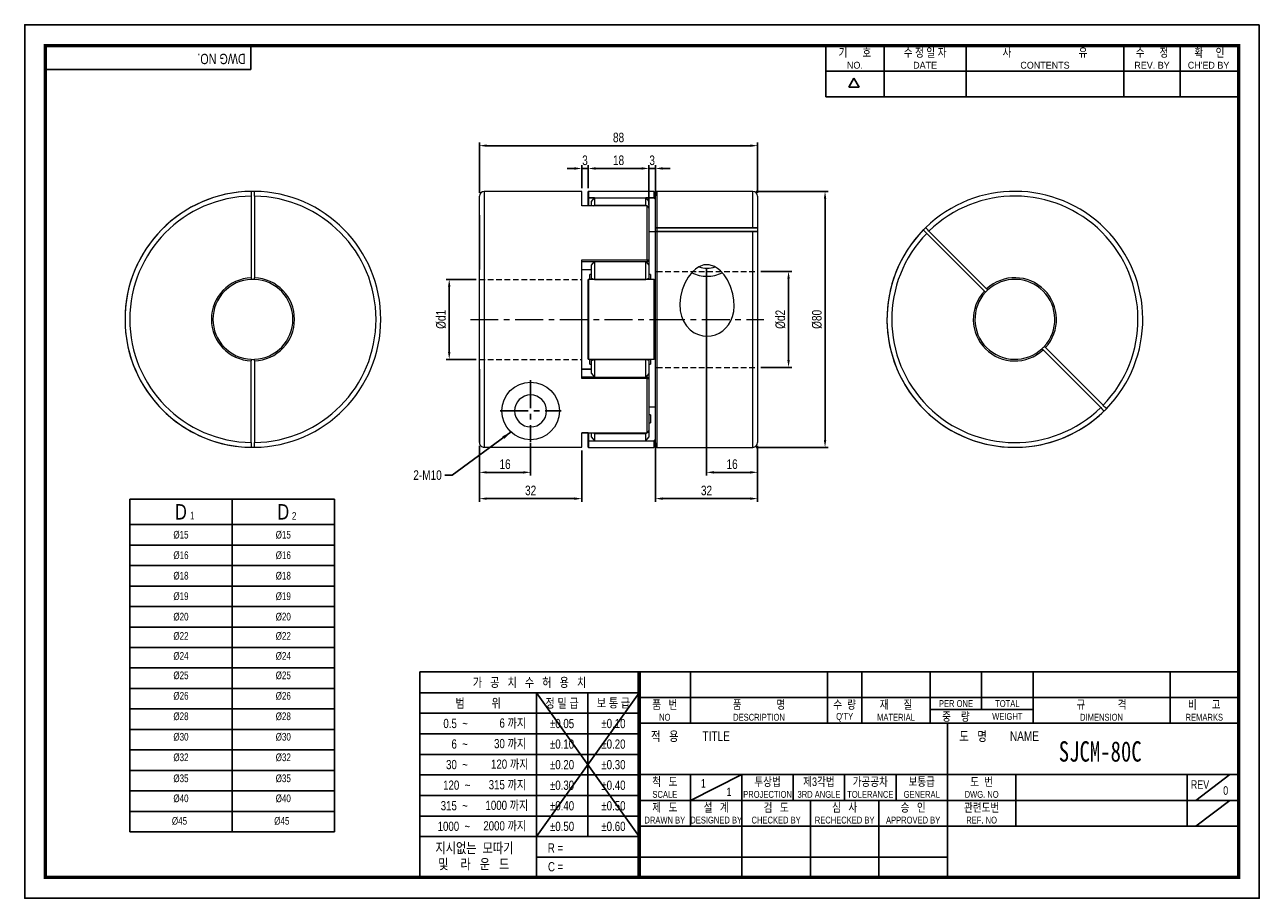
# Model space of a CAD drawing. Header units: millimetres. Extents: x 0 to 386, y 0 to 273.
import ezdxf
from ezdxf.enums import TextEntityAlignment as Align

# ---------------------------------------------------------------- set-up
doc = ezdxf.new("R2010")
doc.units = ezdxf.units.MM
doc.header["$LTSCALE"] = 7
for name, pattern in [('CENTER', [2, 1.25, -0.25, 0.25, -0.25]), ('CENTER2', [1.125, 0.75, -0.125, 0.125, -0.125]), ('HIDDEN', [0.375, 0.25, -0.125]), ('PHANTOM2', [1.25, 0.625, -0.125, 0.125, -0.125, 0.125, -0.125])]:
    doc.linetypes.add(name, pattern=pattern)
doc.layers.get('0').update_dxf_attribs({"linetype": 'CONTINUOUS'})
doc.layers.get('Defpoints').update_dxf_attribs({"linetype": 'CONTINUOUS'})
for name, color, linetype in [('C', 1, 'CENTER2'), ('D', 7, 'CONTINUOUS'), ('H', 3, 'HIDDEN'), ('P', 4, 'PHANTOM2')]:
    doc.layers.add(name, color=color, linetype=linetype)
doc.styles.add('SLDTEXTSTYLE0', font='TXT', dxfattribs={"width": 0.75})
doc.styles.get("Standard").update_dxf_attribs({"font": 'Gulim.ttf', "width": 0.8, "height": 3})
doc.dimstyles.get("Standard").update_dxf_attribs({"dimtxt": 0.18, "dimasz": 0.18, "dimexe": 0.18, "dimexo": 0.0625, "dimgap": 0.09, "dimtad": 0, "dimtih": 1, "dimtoh": 1, "dimdec": 4, "dimzin": 0, "dimdsep": 46, "dimtxsty": 'Standard', "dimcen": 0.09, "dimadec": 0, "dimazin": 0, "dimtfac": 1, "dimtdec": 4, "dimtofl": 0, "dimtmove": 0, "dimatfit": 3, "dimfxl": 0, "dimtolj": 1, "dimtzin": 0, "dimarcsym": 0})

# ---------------------------------------------------------------- blocks, each defined once
blk = doc.blocks.new('*D8')
at = {"layer": 'D', "lineweight": -2}
for p, q in [((142.22, 141.43), (142.22, 123.9)), ((174.22, 139.93), (174.22, 123.9)), ((144.52, 124.9), (171.92, 124.9))]:
    blk.add_line(p, q, dxfattribs=at)
at = {"layer": 'D'}
for points in [[(144.52, 125.28), (144.52, 124.51), (142.22, 124.9)], [(171.92, 125.28), (171.92, 124.51), (174.22, 124.9)]]:
    blk.add_solid(points, dxfattribs=at)
at = {"layer": 'Defpoints', "color": 0}
for p in [(142.22, 142.43), (174.22, 140.93), (174.22, 124.9)]:
    blk.add_point(p, dxfattribs=at)
at = {"layer": 'D', "insert": (158.22, 127.44), "char_height": 3, "attachment_point": 5}
blk.add_mtext('\\A1;32', dxfattribs=at)
blk = doc.blocks.new('*D9')
at = {"layer": 'D', "lineweight": -2}
for p, q in [((197.22, 142.34), (197.22, 123.9)), ((229.22, 140.42), (229.22, 123.9)), ((226.92, 124.9), (199.52, 124.9))]:
    blk.add_line(p, q, dxfattribs=at)
at = {"layer": 'D'}
for points in [[(199.52, 125.28), (199.52, 124.51), (197.22, 124.9)], [(226.92, 125.28), (226.92, 124.51), (229.22, 124.9)]]:
    blk.add_solid(points, dxfattribs=at)
at = {"layer": 'Defpoints', "color": 0}
for p in [(197.22, 143.34), (229.22, 141.42), (197.22, 124.9)]:
    blk.add_point(p, dxfattribs=at)
at = {"layer": 'D', "insert": (213.22, 127.44), "char_height": 3, "attachment_point": 5}
blk.add_mtext('\\A1;32', dxfattribs=at)
blk = doc.blocks.new('*D10')
at = {"layer": 'D', "lineweight": -2}
for p, q in [((228.72, 220.92), (251.3, 220.92)), ((250.3, 218.62), (250.3, 143.22)), ((228.72, 140.92), (251.3, 140.92))]:
    blk.add_line(p, q, dxfattribs=at)
at = {"layer": 'D'}
for points in [[(249.92, 218.62), (250.68, 218.62), (250.3, 220.92)], [(249.92, 143.22), (250.68, 143.22), (250.3, 140.92)]]:
    blk.add_solid(points, dxfattribs=at)
at = {"layer": 'Defpoints', "color": 0}
for p in [(227.72, 220.92), (227.72, 140.92), (250.3, 140.92)]:
    blk.add_point(p, dxfattribs=at)
at = {"layer": 'D', "insert": (247.76, 180.92), "char_height": 3, "attachment_point": 5, "rotation": 90}
blk.add_mtext('\\A1;%%C80', dxfattribs=at)
blk = doc.blocks.new('*D11')
at = {"layer": 'D', "lineweight": -2}
for p, q in [((141.22, 193.42), (131.77, 193.42)), ((132.77, 191.12), (132.77, 170.72)), ((141.22, 168.42), (131.77, 168.42))]:
    blk.add_line(p, q, dxfattribs=at)
at = {"layer": 'D'}
for points in [[(132.38, 191.12), (133.15, 191.12), (132.77, 193.42)], [(132.38, 170.72), (133.15, 170.72), (132.77, 168.42)]]:
    blk.add_solid(points, dxfattribs=at)
at = {"layer": 'Defpoints', "color": 0}
for p in [(142.22, 193.42), (132.77, 168.42), (142.22, 168.42)]:
    blk.add_point(p, dxfattribs=at)
at = {"layer": 'D', "insert": (130.22, 180.92), "char_height": 3, "attachment_point": 5, "rotation": 90}
blk.add_mtext('\\A1;%%cd1', dxfattribs=at)
blk = doc.blocks.new('*D12')
at = {"layer": 'D', "lineweight": -2}
for p, q in [((230.22, 195.92), (239.89, 195.92)), ((238.89, 193.62), (238.89, 168.22)), ((230.22, 165.92), (239.89, 165.92))]:
    blk.add_line(p, q, dxfattribs=at)
at = {"layer": 'D'}
for points in [[(238.5, 193.62), (239.27, 193.62), (238.89, 195.92)], [(238.5, 168.22), (239.27, 168.22), (238.89, 165.92)]]:
    blk.add_solid(points, dxfattribs=at)
at = {"layer": 'Defpoints', "color": 0}
for p in [(229.22, 195.92), (229.22, 165.92), (238.89, 165.92)]:
    blk.add_point(p, dxfattribs=at)
at = {"layer": 'D', "insert": (236.35, 180.92), "char_height": 3, "attachment_point": 5, "rotation": 90}
blk.add_mtext('\\A1;%%cd2', dxfattribs=at)
blk = doc.blocks.new('*D13')
at = {"layer": 'D', "lineweight": -2}
for p, q in [((142.22, 220.42), (142.22, 236.2)), ((229.22, 220.42), (229.22, 236.2)), ((144.52, 235.2), (226.92, 235.2))]:
    blk.add_line(p, q, dxfattribs=at)
at = {"layer": 'D'}
for points in [[(144.52, 235.59), (144.52, 234.82), (142.22, 235.2)], [(226.92, 235.59), (226.92, 234.82), (229.22, 235.2)]]:
    blk.add_solid(points, dxfattribs=at)
at = {"layer": 'Defpoints', "color": 0}
for p in [(229.22, 235.2), (142.22, 219.42), (229.22, 219.42)]:
    blk.add_point(p, dxfattribs=at)
at = {"layer": 'D', "insert": (185.72, 237.74), "char_height": 3, "attachment_point": 5}
blk.add_mtext('\\A1;88', dxfattribs=at)
blk = doc.blocks.new('*D14')
at = {"layer": 'D', "lineweight": -2}
for p, q in [((142.22, 141.43), (142.22, 132.11)), ((158.22, 142.31), (158.22, 132.11)), ((155.92, 133.11), (144.52, 133.11))]:
    blk.add_line(p, q, dxfattribs=at)
at = {"layer": 'D'}
for points in [[(144.52, 133.49), (144.52, 132.72), (142.22, 133.11)], [(155.92, 133.49), (155.92, 132.72), (158.22, 133.11)]]:
    blk.add_solid(points, dxfattribs=at)
at = {"layer": 'Defpoints', "color": 0}
for p in [(158.22, 143.31), (142.22, 142.43), (142.22, 133.11)]:
    blk.add_point(p, dxfattribs=at)
at = {"layer": 'D', "insert": (150.22, 135.65), "char_height": 3, "attachment_point": 5}
blk.add_mtext('\\A1;16', dxfattribs=at)
blk = doc.blocks.new('*D15')
at = {"layer": 'D', "lineweight": -2}
for p, q in [((213.22, 196.96), (213.22, 132.11)), ((229.22, 141.42), (229.22, 132.11)), ((226.92, 133.11), (215.52, 133.11))]:
    blk.add_line(p, q, dxfattribs=at)
at = {"layer": 'D'}
for points in [[(215.52, 133.49), (215.52, 132.72), (213.22, 133.11)], [(226.92, 133.49), (226.92, 132.72), (229.22, 133.11)]]:
    blk.add_solid(points, dxfattribs=at)
at = {"layer": 'Defpoints', "color": 0}
for p in [(213.22, 197.96), (229.22, 142.42), (213.22, 133.11)]:
    blk.add_point(p, dxfattribs=at)
at = {"layer": 'D', "insert": (221.22, 135.65), "char_height": 3, "attachment_point": 5}
blk.add_mtext('\\A1;16', dxfattribs=at)
blk = doc.blocks.new('*D16')
at = {"layer": 'D', "lineweight": -2}
for p, q in [((171.92, 228.08), (169.62, 228.08)), ((174.22, 221.92), (174.22, 229.08)), ((174.22, 228.08), (176.22, 228.08)), ((176.22, 221.92), (176.22, 229.08)), ((178.52, 228.08), (180.82, 228.08))]:
    blk.add_line(p, q, dxfattribs=at)
at = {"layer": 'D'}
for points in [[(171.92, 228.46), (171.92, 227.69), (174.22, 228.08)], [(178.52, 228.46), (178.52, 227.69), (176.22, 228.08)]]:
    blk.add_solid(points, dxfattribs=at)
at = {"layer": 'Defpoints', "color": 0}
for p in [(176.22, 228.08), (174.22, 220.92), (176.22, 220.92)]:
    blk.add_point(p, dxfattribs=at)
at = {"layer": 'D', "insert": (175.22, 230.61), "char_height": 3, "attachment_point": 5}
blk.add_mtext('\\A1;3', dxfattribs=at)
blk = doc.blocks.new('*D17')
at = {"layer": 'D', "lineweight": -2}
for p, q in [((192.92, 228.08), (190.62, 228.08)), ((195.22, 216.7), (195.22, 229.08)), ((195.22, 228.08), (197.22, 228.08)), ((197.22, 219.5), (197.22, 229.08)), ((199.52, 228.08), (201.82, 228.08))]:
    blk.add_line(p, q, dxfattribs=at)
at = {"layer": 'D'}
for points in [[(192.92, 228.46), (192.92, 227.69), (195.22, 228.08)], [(199.52, 228.46), (199.52, 227.69), (197.22, 228.08)]]:
    blk.add_solid(points, dxfattribs=at)
at = {"layer": 'Defpoints', "color": 0}
for p in [(197.22, 228.08), (197.22, 218.5), (195.22, 215.7)]:
    blk.add_point(p, dxfattribs=at)
at = {"layer": 'D', "insert": (196.22, 230.61), "char_height": 3, "attachment_point": 5}
blk.add_mtext('\\A1;3', dxfattribs=at)
blk = doc.blocks.new('*D18')
at = {"layer": 'D', "lineweight": -2}
for p, q in [((176.22, 221.92), (176.22, 229.08)), ((178.52, 228.08), (192.92, 228.08)), ((195.22, 221.92), (195.22, 229.08))]:
    blk.add_line(p, q, dxfattribs=at)
at = {"layer": 'D'}
for points in [[(178.52, 228.46), (178.52, 227.69), (176.22, 228.08)], [(192.92, 228.46), (192.92, 227.69), (195.22, 228.08)]]:
    blk.add_solid(points, dxfattribs=at)
at = {"layer": 'Defpoints', "color": 0}
for p in [(195.22, 228.08), (176.22, 220.92), (195.22, 220.92)]:
    blk.add_point(p, dxfattribs=at)
at = {"layer": 'D', "insert": (185.72, 230.62), "char_height": 3, "attachment_point": 5}
blk.add_mtext('\\A1;18', dxfattribs=at)

msp = doc.modelspace()

# ---------------------------------------------------------------- linework, layer by layer
for p, q in [((70.76816, 259.00205), (70.76816, 266.5)), ((250.5281, 250.43296), (250.5281, 266.5)), ((268.73742, 250.43296), (268.73742, 266.5)), ((294.44468, 250.43296), (294.44468, 266.5)), ((343.71694, 250.43296), (343.71694, 266.5)), ((361.39069, 250.43296), (361.39069, 266.5)), ((70.76816, 259.00205), (6.5, 259.00205)), ((250.5281, 258.46648), (379.06443, 258.46648)), ((257.73341, 253.46942), (259.34011, 256.25231)), ((260.94682, 253.46942), (259.34011, 256.25231)), ((260.94682, 253.46942), (257.73341, 253.46942)), ((250.5281, 250.43296), (379.06443, 250.43296)), ((32.87064, 124.77158), (32.87064, 20.77158)), ((32.87064, 124.77158), (96.87064, 124.77158)), ((96.87064, 124.77158), (96.87064, 20.77158)), ((123.59848, 70.76816), (123.59848, 6.5)), ((192.15119, 70.76816), (123.59848, 70.76816)), ((379.6, 70.76816), (192.15119, 70.76816)), ((192.15119, 70.76816), (192.15119, 6.5)), ((208.21823, 70.76816), (208.21823, 54.70112)), ((251.06367, 70.76816), (251.06367, 54.70112)), ((261.77503, 70.76816), (261.77503, 54.70112)), ((283.19775, 70.76816), (283.19775, 54.70112)), ((299.26479, 70.76816), (299.26479, 58.98567)), ((315.33184, 70.76816), (315.33184, 54.70112)), ((358.17728, 70.76816), (358.17728, 54.70112)), ((192.15119, 64.25832), (123.59848, 64.25832)), ((192.15119, 64.25832), (160.0171, 19.27061)), ((160.0171, 64.25832), (192.15119, 19.27061)), ((160.0171, 64.25832), (160.0171, 6.5)), ((176.08414, 64.25832), (176.08414, 19.27061)), ((192.15119, 62.73464), (379.6, 62.73464)), ((283.19775, 58.98567), (315.33184, 58.98567)), ((192.15119, 57.83151), (123.59848, 57.83151)), ((192.15119, 54.70112), (379.6, 54.70112)), ((288.55343, 6.5), (288.55343, 54.70112)), ((192.15119, 51.40469), (123.59848, 51.40469)), ((192.15119, 44.97787), (123.59848, 44.97787)), ((192.15119, 38.63408), (379.6, 38.63408)), ((208.21823, 30.60056), (224.28527, 38.63408)), ((208.21823, 38.63408), (208.21823, 22.56704)), ((224.28527, 38.63408), (224.28527, 6.5)), ((240.35231, 38.63408), (240.35231, 30.60056)), ((256.41935, 38.63408), (256.41935, 30.60056)), ((272.48639, 38.63408), (272.48639, 30.60056)), ((309.97615, 38.63408), (309.97615, 22.56704)), ((363.53296, 38.63408), (363.53296, 22.56704)), ((366.2108, 30.60056), (376.92216, 38.63408)), ((192.15119, 38.55106), (123.59848, 38.55106)), ((192.15119, 32.12424), (123.59848, 32.12424)), ((32.87064, 27.17158), (96.87064, 27.17158)), ((192.15119, 30.60056), (288.55343, 30.60056)), ((245.70799, 30.60056), (245.70799, 6.5)), ((267.13071, 30.60056), (267.13071, 6.5)), ((288.55343, 30.60056), (379.6, 30.60056)), ((366.2108, 22.56704), (376.92216, 30.60056)), ((192.15119, 25.69743), (123.59848, 25.69743)), ((32.87064, 20.77158), (96.87064, 20.77158)), ((192.15119, 22.56704), (379.6, 22.56704)), ((192.15119, 19.27061), (123.59848, 19.27061)), ((192.15119, 12.84379), (160.0171, 12.84379)), ((192.15119, 12.84379), (288.55343, 12.84379))]:
    msp.add_line(p, q)
at = {"color": 7, "linetype": 'Continuous', "lineweight": 15}
for p, q in [((174.2176, 220.92338), (143.7176, 220.92338)), ((143.7176, 220.92338), (143.7176, 140.93041)), ((174.2176, 216.41786), (174.2176, 220.92338)), ((176.2176, 218.89503), (176.2176, 220.87338)), ((196.7176, 220.92338), (176.2676, 220.92338)), ((176.2676, 220.92338), (176.2676, 218.94256)), ((197.2176, 220.42338), (196.7176, 220.92338)), ((196.7176, 220.92338), (196.7176, 218.94256)), ((197.7176, 220.92338), (197.2176, 220.42338)), ((197.2176, 220.42338), (197.2176, 218.50225)), ((227.7176, 220.92338), (197.7176, 220.92338)), ((197.7176, 220.92338), (197.7176, 209.20765)), ((227.7176, 220.92338), (217.97478, 220.92338)), ((227.7176, 209.56251), (227.7176, 220.92338)), ((70.87147, 219.42365), (70.87147, 193.91728)), ((71.87147, 219.42365), (71.87147, 193.91728)), ((142.2176, 142.43069), (142.2176, 219.42338)), ((194.6176, 216.41786), (174.2176, 216.41786)), ((176.2176, 216.35756), (176.2176, 218.89503)), ((176.2676, 218.86385), (176.2676, 218.94256)), ((176.2676, 218.94256), (196.7176, 218.94256)), ((178.16967, 218.86385), (176.2676, 218.86385)), ((176.2676, 218.86385), (176.2676, 216.41786)), ((177.2176, 217.74663), (178.2176, 218.92009)), ((177.2176, 216.41786), (177.2176, 217.74663)), ((177.85462, 216.41786), (178.2176, 216.62995)), ((178.2176, 218.92009), (178.2176, 216.62995)), ((178.2176, 218.92009), (194.2176, 218.92009)), ((178.2176, 216.62995), (178.2176, 216.41786)), ((178.2176, 216.62995), (194.2176, 216.62995)), ((194.2176, 216.62995), (194.2176, 218.92009)), ((194.2176, 218.92009), (195.2176, 217.74663)), ((194.2176, 216.41786), (194.2176, 216.62995)), ((194.2176, 216.62995), (194.58058, 216.41786)), ((196.78507, 218.86385), (194.26554, 218.86385)), ((194.6176, 199.48192), (194.6176, 216.41786)), ((194.65274, 216.37569), (195.2176, 216.04564)), ((195.2176, 217.74663), (195.2176, 216.04564)), ((196.78507, 218.86385), (197.2176, 218.50225)), ((197.2176, 218.50225), (197.2176, 193.09213)), ((229.2176, 219.42338), (229.2176, 195.92339)), ((142.2176, 213.45029), (142.2176, 196.50535)), ((195.2176, 216.04564), (195.2176, 215.6979)), ((195.2176, 215.6979), (195.2176, 199.44615)), ((197.7176, 209.20765), (197.7176, 140.92339)), ((282.79216, 208.50177), (300.82789, 190.46604)), ((195.2176, 208.37124), (197.2176, 208.37124)), ((195.2176, 208.3438), (197.2176, 208.3438)), ((227.7176, 195.92339), (227.7176, 208.37124)), ((227.7176, 140.92339), (227.7176, 206.87124)), ((229.2176, 207.79115), (229.2176, 142.42338)), ((282.08505, 207.79466), (300.12078, 189.75893)), ((174.2176, 199.48192), (194.6176, 199.48192)), ((174.2176, 162.48044), (174.2176, 199.48192)), ((178.16794, 198.89888), (174.2176, 198.89888)), ((177.2176, 197.87706), (178.2176, 198.95228)), ((177.2176, 193.77051), (177.2176, 197.87706)), ((178.2176, 198.95228), (178.2176, 193.42338)), ((178.2176, 198.95228), (194.2176, 198.95228)), ((194.2176, 193.42338), (194.2176, 198.95228)), ((194.2176, 198.95228), (195.2176, 197.87706)), ((194.6176, 198.89888), (194.26727, 198.89888)), ((194.6176, 199.48192), (194.6176, 198.89888)), ((194.6176, 198.56799), (194.6176, 198.89888)), ((195.2176, 199.44615), (195.2176, 197.91038)), ((195.2176, 197.87706), (195.2176, 193.77051)), ((70.87147, 193.91728), (70.87147, 193.41689)), ((71.87147, 193.41689), (71.87147, 193.91728)), ((142.2176, 165.34142), (142.2176, 196.50535)), ((174.2176, 196.4629), (177.2176, 196.4629)), ((176.2176, 168.50741), (176.2176, 193.33936)), ((196.75252, 193.38936), (176.2676, 193.38936)), ((176.2676, 193.38936), (176.2676, 193.3549)), ((176.2676, 193.3549), (176.2676, 168.49187)), ((196.7176, 193.3549), (176.2676, 193.3549)), ((177.2176, 194.90131), (176.7176, 194.90131)), ((176.7176, 193.37844), (176.7176, 194.90131)), ((177.2176, 193.77051), (178.2176, 193.42338)), ((177.2176, 193.37844), (177.2176, 193.77051)), ((178.2176, 193.42338), (194.2176, 193.42338)), ((194.2176, 193.42338), (195.2176, 193.77051)), ((195.7176, 194.90131), (195.2176, 194.90131)), ((195.2176, 193.77051), (195.2176, 193.37844)), ((195.7176, 194.90131), (195.7176, 193.37844)), ((196.7176, 193.3549), (196.7176, 168.49187)), ((197.2176, 193.09213), (196.78507, 193.37844)), ((197.2176, 193.09213), (197.2176, 168.75463)), ((300.12078, 189.75893), (300.47461, 189.40511)), ((301.18171, 190.11221), (300.82789, 190.46604)), ((318.13813, 171.74159), (318.49195, 171.38776)), ((336.52768, 153.35203), (318.49195, 171.38776)), ((319.19906, 172.09487), (318.84524, 172.44869)), ((319.19906, 172.09487), (337.23479, 154.05914)), ((70.87147, 168.4369), (70.87147, 167.93652)), ((70.87147, 142.43015), (70.87147, 167.93652)), ((71.87147, 167.93652), (71.87147, 168.4369)), ((71.87147, 167.93652), (71.87147, 142.43015)), ((176.2676, 168.49187), (196.7176, 168.49187)), ((176.2676, 168.45741), (176.2676, 168.49187)), ((176.2676, 168.45741), (196.75207, 168.45741)), ((176.7176, 166.94546), (176.7176, 168.45741)), ((176.7176, 166.94546), (177.2176, 166.94546)), ((177.2176, 168.07626), (177.2176, 168.45741)), ((177.2176, 168.07626), (178.2176, 168.42338)), ((177.2176, 163.96971), (177.2176, 168.07626)), ((178.2176, 168.42338), (178.2176, 162.89449)), ((178.2176, 168.42338), (194.2176, 168.42338)), ((194.2176, 162.89449), (194.2176, 168.42338)), ((195.2176, 168.07626), (194.2176, 168.42338)), ((195.2176, 168.45741), (195.2176, 168.07626)), ((195.2176, 168.07626), (195.2176, 163.96971)), ((195.2176, 166.94546), (195.7176, 166.94546)), ((195.7176, 168.45741), (195.7176, 167.31158)), ((195.7176, 167.31158), (195.7176, 166.94546)), ((196.78507, 168.46833), (197.2176, 168.75463)), ((197.2176, 168.75463), (197.2176, 143.34451)), ((142.2176, 165.34142), (142.2176, 142.43069)), ((174.2176, 165.38387), (177.2176, 165.38387)), ((177.2176, 165.30643), (174.2176, 165.30643)), ((174.2176, 162.96407), (178.15289, 162.96407)), ((194.6176, 162.48044), (174.2176, 162.48044)), ((177.2176, 163.96971), (178.2176, 162.89449)), ((178.2176, 162.89449), (194.2176, 162.89449)), ((195.2176, 163.96971), (194.2176, 162.89449)), ((194.28232, 162.96407), (194.6176, 162.96407)), ((194.6176, 162.96407), (194.6176, 163.24589)), ((194.6176, 162.96407), (194.6176, 162.48044)), ((194.6176, 145.48921), (194.6176, 162.48044)), ((195.2176, 163.8784), (195.2176, 162.40062)), ((195.2176, 162.40062), (195.2176, 146.14886)), ((197.2176, 153.50297), (195.2176, 153.50297)), ((197.2176, 153.47553), (195.2176, 153.47553)), ((195.7176, 151.06069), (195.2176, 151.06069)), ((195.7176, 151.06069), (195.7176, 148.9268)), ((195.2176, 148.56068), (195.7176, 148.56068)), ((195.7176, 148.9268), (195.7176, 148.56068)), ((174.2176, 145.48921), (194.6176, 145.48921)), ((174.2176, 140.93041), (174.2176, 145.48921)), ((176.2176, 145.42891), (174.2176, 145.42891)), ((176.2176, 142.95173), (176.2176, 145.42891)), ((176.2176, 140.97338), (176.2176, 142.95173)), ((176.2676, 145.48921), (176.2676, 142.98292)), ((176.2676, 142.90421), (176.2676, 142.98292)), ((176.2676, 142.98292), (178.16967, 142.98292)), ((196.7176, 142.90421), (176.2676, 142.90421)), ((176.2676, 142.90421), (176.2676, 140.92339)), ((177.2176, 144.10014), (177.2176, 145.48921)), ((177.2176, 144.10014), (178.2176, 142.92667)), ((177.75142, 145.48921), (178.2176, 145.21682)), ((178.2176, 145.48921), (178.2176, 145.21682)), ((178.2176, 145.21682), (194.2176, 145.21682)), ((178.2176, 145.21682), (178.2176, 142.92667)), ((178.2176, 142.92667), (194.2176, 142.92667)), ((194.2176, 145.21682), (195.2176, 145.80113)), ((194.2176, 145.21682), (194.2176, 145.48921)), ((194.2176, 142.92667), (194.2176, 145.21682)), ((194.2176, 142.92667), (195.2176, 144.10014)), ((194.26554, 142.98292), (196.78507, 142.98292)), ((195.2176, 146.14886), (195.2176, 145.80113)), ((195.2176, 145.80113), (195.2176, 144.10014)), ((196.7176, 142.90421), (196.7176, 140.92339)), ((197.2176, 143.34451), (196.78507, 142.98292)), ((197.2176, 143.34451), (197.2176, 141.42338)), ((143.7176, 140.93041), (174.2176, 140.93041)), ((176.2676, 140.92339), (196.7176, 140.92339)), ((196.7176, 140.92339), (197.2176, 141.42338)), ((197.2176, 141.42338), (197.7176, 140.92339)), ((197.7176, 140.92339), (227.7176, 140.92339))]:
    msp.add_line(p, q, dxfattribs=at)
at = {"color": 4, "linetype": 'HIDDEN', "lineweight": 15}
for p, q in [((142.2176, 193.42339), (174.2176, 193.42339)), ((197.7176, 195.92339), (229.2176, 195.92339)), ((142.2176, 168.42339), (174.2176, 168.42339)), ((197.7176, 165.92339), (229.2176, 165.92339))]:
    msp.add_line(p, q, dxfattribs=at)
at = {"color": 5, "linetype": 'HIDDEN', "lineweight": 15}
for p, q in [((197.2176, 195.92339), (197.7176, 195.92339)), ((197.2176, 165.92339), (197.7176, 165.92339))]:
    msp.add_line(p, q, dxfattribs=at)
at = {"color": 1, "linetype": 'CENTER', "lineweight": 15}
for p, q in [((139.36742, 180.92339), (197.7176, 180.92339)), ((197.7176, 180.92339), (231.15092, 180.92339))]:
    msp.add_line(p, q, dxfattribs=at)
at = {"color": 4}
for p, q in [((64.87064, 124.77158), (64.87064, 20.77158)), ((32.87064, 116.77158), (96.87064, 116.77158))]:
    msp.add_line(p, q, dxfattribs=at)
at = {"color": 0}
for p, q in [((32.87064, 110.37158), (96.87064, 110.37158)), ((32.87064, 103.97158), (96.87064, 103.97158)), ((32.87064, 97.57158), (96.87064, 97.57158)), ((32.87064, 91.17158), (96.87064, 91.17158)), ((32.87064, 84.77158), (96.87064, 84.77158)), ((32.87064, 78.37158), (96.87064, 78.37158)), ((32.87064, 71.97158), (96.87064, 71.97158)), ((32.87064, 65.57158), (96.87064, 65.57158)), ((32.87064, 59.17158), (96.87064, 59.17158)), ((32.87064, 52.77158), (96.87064, 52.77158)), ((32.87064, 46.37158), (96.87064, 46.37158)), ((32.87064, 39.97158), (96.87064, 39.97158)), ((32.87064, 33.57158), (96.87064, 33.57158))]:
    msp.add_line(p, q, dxfattribs=at)
msp.add_lwpolyline([(386.1, 273), (0, 273), (0, 0), (386.1, 0)], close=True)
msp.add_lwpolyline([(379.6, 266.5, 1.04, 1.04, 0), (6.5, 266.5, 1.04, 1.04, 0), (6.5, 6.5, 1.04, 1.04, 0), (379.6, 6.5, 1.04, 1.04, 0)], format="xyseb", close=True)
at = {"color": 7, "linetype": 'Continuous', "lineweight": 15, "flags": 128}
for points in [[(70.87147, 220.92377), (70.87147, 220.83922), (70.87147, 220.5951), (70.87147, 220.21892), (70.87147, 219.75307), (70.87147, 219.42365)], [(71.87147, 219.42365), (71.87147, 219.92023), (71.87147, 220.36082), (71.87147, 220.69574), (71.87147, 220.88721), (71.87147, 220.92377)], [(176.2676, 218.86385), (176.25785, 218.86445), (176.24847, 218.86622), (176.23982, 218.8691), (176.23225, 218.87298), (176.22603, 218.8777), (176.22141, 218.8831), (176.21856, 218.88895), (176.2176, 218.89503)], [(281.02431, 208.85541), (281.0841, 208.79562), (281.25671, 208.623), (281.52271, 208.357), (281.85212, 208.02759), (282.08505, 207.79466)], [(282.79216, 208.50177), (282.44103, 208.8529), (282.12948, 209.16445), (281.89266, 209.40127), (281.75727, 209.53666), (281.73141, 209.56251)], [(213.3849, 175.7144), (214.70387, 175.82109), (215.98493, 176.13489), (217.18972, 176.64853), (218.29, 177.344), (219.27786, 178.22272), (220.1129, 179.2436), (220.82719, 180.46934), (221.35242, 181.79278), (221.72465, 183.37042), (221.87854, 184.9945), (221.80217, 186.94287), (221.47369, 188.87291), (220.77132, 191.14028), (219.75327, 193.28048), (218.76311, 194.78886), (217.56933, 196.13422), (216.70703, 196.85826), (215.74988, 197.4503), (214.09452, 197.99231), (212.34062, 197.93031), (210.86673, 197.36975), (209.78199, 196.64342), (208.8232, 195.75516), (207.50966, 194.08639), (206.46733, 192.22644), (205.64258, 190.1317), (205.10746, 187.94464), (204.88998, 185.76825), (205.01008, 183.5985), (205.38339, 181.90531), (206.02283, 180.30609), (206.95306, 178.84622), (208.15608, 177.60077), (209.38509, 176.75502), (210.75739, 176.1441), (212.05157, 175.82346), (213.3849, 175.7144)], [(176.2176, 193.33936), (176.21856, 193.34239), (176.22141, 193.34531), (176.22603, 193.34799), (176.23225, 193.35035), (176.23982, 193.35228), (176.24847, 193.35372), (176.25785, 193.3546), (176.2676, 193.3549)], [(196.78507, 193.37844), (196.76215, 193.38829), (196.73971, 193.38748), (196.72779, 193.38049), (196.72095, 193.37096), (196.71795, 193.36041), (196.7176, 193.3549)], [(176.2176, 168.50741), (176.21856, 168.50438), (176.22141, 168.50146), (176.22603, 168.49877), (176.23225, 168.49642), (176.23982, 168.49449), (176.24847, 168.49305), (176.25785, 168.49217), (176.2676, 168.49187)], [(196.7176, 168.49187), (196.71934, 168.47997), (196.72404, 168.47053), (196.73392, 168.46181), (196.75079, 168.45742), (196.77384, 168.46221), (196.78507, 168.46833)], [(336.52768, 153.35203), (336.87882, 153.0009), (337.19036, 152.68935), (337.42719, 152.45253), (337.56257, 152.31714), (337.58843, 152.29128)], [(338.29554, 152.99839), (338.23575, 153.05818), (338.06313, 153.2308), (337.79713, 153.4968), (337.46772, 153.8262), (337.23479, 154.05914)], [(176.2676, 142.98292), (176.25785, 142.98232), (176.24847, 142.98055), (176.23982, 142.97767), (176.23225, 142.97379), (176.22603, 142.96906), (176.22141, 142.96367), (176.21856, 142.95782), (176.2176, 142.95173)], [(70.87147, 142.43015), (70.87147, 141.93357), (70.87147, 141.49297), (70.87147, 141.15806), (70.87147, 140.96659), (70.87147, 140.93002)], [(71.87147, 140.93002), (71.87147, 141.01458), (71.87147, 141.2587), (71.87147, 141.63488), (71.87147, 142.10073), (71.87147, 142.43015)]]:
    msp.add_lwpolyline(points, dxfattribs=at)
at = {"const_width": 1.07114}
msp.add_lwpolyline([(192.15119, 6.5), (192.15119, 70.76816)], dxfattribs=at)
at = {"color": 7, "linetype": 'Continuous', "lineweight": 15}
msp.add_circle((158.2176, 152.29985), 9, dxfattribs=at)
at = {"color": 7, "linetype": 'Continuous', "lineweight": 15, "extrusion": (-2.13785e-31, -3.49148e-15, -1)}
msp.add_circle((-158.2176, 152.29985), 5, dxfattribs=at)
at = {"color": 7, "linetype": 'Continuous', "lineweight": 15}
for centre, radius, start, end in [((71.37147, 180.9269), 40, 90.7162159, 269.2837841), ((71.37147, 180.9269), 40, 90.7192681, 270.7162159), ((71.37147, 180.9269), 40, 89.2837841, 90.7162159), ((71.37147, 180.9269), 40, 270.7162159, 89.2837841), ((143.7176, 219.42338), 1.5, 90, 180), ((176.2676, 220.87338), 0.05, 90, 180), ((227.7176, 219.42338), 1.5, 0, 90), ((309.65992, 180.9269), 40, 315.7162159, 134.2837841), ((71.37147, 180.9269), 38.5, 90.744122, 269.255878), ((71.37147, 180.9269), 38.5, 270.744122, 89.255878), ((176.2664, 218.89376), 0.04881, 88.5864549, 178.5087934), ((196.91441, 219.04298), 0.22094, 207.0334175, 234.1705117), ((309.65992, 180.9269), 38.5, 315.744122, 134.255878), ((309.65992, 180.9269), 40, 135.7162159, 314.2837841), ((309.65992, 180.9269), 40, 135.7192681, 315.7162159), ((309.65992, 180.9269), 40, 134.2837841, 135.7162159), ((309.65992, 180.9269), 38.5, 135.744122, 314.255878), ((213.32726, 203.41508), 6.53136, 248.2118901, 270.5056847), ((213.40807, 203.59671), 6.71277, 269.8022614, 291.604647), ((71.37147, 180.9269), 13, 92.2042275, 267.7957725), ((71.37147, 180.9269), 12.5, 92.2924428, 267.7075572), ((71.37147, 180.9269), 12.5, 87.7075572, 92.2924428), ((71.37147, 180.9269), 13, 272.2042275, 87.7957725), ((71.37147, 180.9269), 12.5, 272.2924428, 87.7075572), ((176.2676, 193.33936), 0.05, 90, 180), ((213.29828, 205.5094), 11.10063, 244.8932808, 270.4470844), ((213.47123, 205.51201), 11.10324, 269.5545088, 295.0505744), ((309.65992, 180.9269), 13, 317.2042275, 132.7957725), ((309.65992, 180.9269), 12.5, 317.2924428, 132.7075572), ((309.65992, 180.9269), 13, 137.2042275, 312.7957725), ((309.65992, 180.9269), 12.5, 137.2924428, 312.7075572), ((309.65992, 180.9269), 12.5, 132.7075572, 137.2924428), ((309.65992, 180.9269), 12.5, 312.6813263, 317.2924428), ((71.37147, 180.9269), 12.5, 267.6813263, 272.2924428), ((176.2676, 168.50741), 0.05, 180, 270), ((176.2664, 142.95301), 0.04881, 181.4957754, 271.413459), ((196.89051, 142.82427), 0.19049, 123.6080958, 155.1879751), ((143.71773, 142.43055), 1.50013, 179.9945444, 270), ((176.2676, 140.97338), 0.05, 180, 270), ((227.7176, 142.42338), 1.5, 270, 0)]:
    msp.add_arc(centre, radius, start, end, dxfattribs=at)
for centre, major_axis, ratio, start_param, end_param in [((-383.12123, 653.80029), (-604.40687, 486.17111), 0.076746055, 3.504208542, 3.507533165), ((-24.5239, 101.97323), (-252.0992, -84.39306), 0.195861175, 3.592160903, 3.596953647), ((855.82501, 358.47247), (-702.41336, -235.14081), 0.195861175, 5.865081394, 5.867557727), ((601.09816, -62.80365), (-456.90247, 296.3469), 0.11138204, 0.551387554, 0.55422019), ((-383.12123, 559.19216), (-603.98343, 391.7436), 0.11138204, 2.909423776, 2.912748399), ((-24.5239, -59.06432), (-252.47958, -246.64958), 0.03655362, 2.585064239, 2.589856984)]:
    msp.add_ellipse(centre, major_axis=major_axis, ratio=ratio, start_param=start_param, end_param=end_param, dxfattribs=at)
at = {"layer": 'C'}
msp.add_line((192.15119, 64.25832), (192.15119, 64.21497), dxfattribs=at)
at = {"layer": 'D'}
for p, q in [((229.2176, 209.56251), (197.2176, 209.56251)), ((197.2176, 208.37124), (229.2176, 208.37124))]:
    msp.add_line(p, q, dxfattribs=at)
at = {"layer": 'D', "color": 1, "linetype": 'CENTER'}
for p, q in [((158.2176, 161.9052), (158.2176, 142.62032)), ((148.7176, 152.29985), (167.81152, 152.29985))]:
    msp.add_line(p, q, dxfattribs=at)
at = {"layer": 'H'}
msp.add_line((192.15119, 64.10658), (192.15119, 64.05238), dxfattribs=at)
at = {"layer": 'P'}
msp.add_line((192.15119, 63.98735), (192.15119, 63.91148), dxfattribs=at)

# ---------------------------------------------------------------- texts
at = {"color": 0}
for s, insert, char_height, width, attachment_point in [('D', (48.87064, 120.77158), 4.8, 32, 5), ('D', (80.87064, 120.77158), 4.8, 32, 5), ('1', (51.723, 120.80002), 2.4, 7.2, 1), ('2', (83.57487, 120.70806), 2.4, 3.84, 1), ('%%c15', (48.87064, 113.57158), 2.4, 32, 5), ('%%c15', (80.87064, 113.57158), 2.4, 32, 5), ('%%c16', (48.87064, 107.17158), 2.4, 32, 5), ('%%c16', (80.87064, 107.17158), 2.4, 32, 5), ('%%c18', (48.87064, 100.77158), 2.4, 32, 5), ('%%c18', (80.87064, 100.77158), 2.4, 32, 5), ('%%c19', (48.87064, 94.37158), 2.4, 32, 5), ('%%c19', (80.87064, 94.37158), 2.4, 32, 5), ('%%c20', (48.87064, 87.97158), 2.4, 32, 5), ('%%c20', (80.87064, 87.97158), 2.4, 32, 5), ('%%C22', (48.87064, 81.9434), 2.4, 32, 5), ('%%C22', (80.87064, 81.9434), 2.4, 32, 5), ('%%C24', (48.87064, 75.69412), 2.4, 32, 5), ('%%C24', (80.87064, 75.69412), 2.4, 32, 5), ('%%c25', (48.87064, 69.62703), 2.4, 32, 5), ('%%c25', (80.87064, 69.62703), 2.4, 32, 5), ('%%c26', (48.87064, 63.22703), 2.4, 32, 5), ('%%c26', (80.87064, 63.22703), 2.4, 32, 5), ('%%c28', (48.87064, 56.82703), 2.4, 32, 5), ('%%c28', (80.87064, 56.82703), 2.4, 32, 5), ('%%c30', (48.87064, 50.42703), 2.4, 32, 5), ('%%c30', (80.87064, 50.42703), 2.4, 32, 5), ('%%C32', (48.87064, 44.01557), 2.4, 32, 5), ('%%C32', (80.87064, 44.01557), 2.4, 32, 5), ('%%c35', (48.87064, 37.44684), 2.4, 32, 5), ('%%c35', (80.87064, 37.44684), 2.4, 32, 5), ('%%C40', (48.87064, 31.19265), 2.4, 32, 5), ('%%C40', (80.87064, 31.19265), 2.4, 32, 5), ('%%C45', (48.41165, 24.15632), 2.4, 32, 5), ('%%C45', (80.41165, 24.15632), 2.4, 32, 5)]:
    msp.add_mtext(s, dxfattribs=dict(at, insert=insert, char_height=char_height, width=width, attachment_point=attachment_point))
at = {"color": 7, "linetype": 'Continuous', "lineweight": 0, "insert": (323.39017, 49.06642), "char_height": 6.35, "attachment_point": 1, "style": 'SLDTEXTSTYLE0'}
msp.add_mtext('SJCM-80C', dxfattribs=at)
at = {"layer": 'D', "width": 0.8}
for s, height, p in [('확     인', 2.67784, (370.49534, 264.35773)), ('기      호', 2.67784, (259.63276, 264.35773)), ('수 정 일 자', 2.67784, (281.59105, 264.35773)), ('사                           유', 2.6778402, (319.08081, 264.35773)), ('수      정', 2.67784, (352.55381, 264.35773)), ('가   공   치   수   허   용   치', 2.8920674, (157.87483, 67.51324)), ('범          위', 2.8920674, (141.80779, 61.04492)), ('정 밀 급', 2.892067, (168.05062, 61.04492)), ('보 통 급', 2.892067, (184.11767, 61.04492)), ('품   번', 2.67784, (200.18471, 60.59237)), ('품              명', 2.6778402, (229.64095, 60.59237)), ('수  량', 2.67784, (256.41935, 60.59237)), ('재      질', 2.67784, (272.48639, 60.59237)), ('PER ONE', 2.142272, (291.23127, 60.86016)), ('TOTAL', 2.142272, (307.29831, 60.86016)), ('규             격', 2.6778402, (336.75456, 60.59237)), ('비      고', 2.67784, (368.88864, 60.59237)), ('NO', 2.142272, (200.18471, 56.57561)), ('DESCRIPTION', 2.1422722, (229.64095, 56.57561)), ("Q'TY", 2.142272, (256.41935, 56.57561)), ('MATERIAL', 2.142272, (272.48639, 56.57561)), ('중    량', 2.67784, (291.23127, 56.8434)), ('WEIGHT', 2.142272, (307.29831, 56.8434)), ('DIMENSION', 2.142272, (336.75456, 56.57561)), ('REMARKS', 2.142272, (368.88864, 56.57561)), ('%%p0.05', 2.892067, (168.05062, 54.6181)), ('%%p0.10', 2.892067, (184.11767, 54.6181)), ('%%p0.10', 2.892067, (168.05062, 48.19128)), ('%%p0.20', 2.892067, (184.11767, 48.19128)), ('적   용', 2.999181, (200.18471, 50.68436)), ('TITLE', 2.999181, (216.25175, 50.68436)), ('도   명', 2.999181, (296.58695, 50.68436)), ('NAME', 2.999181, (312.65399, 50.68436)), ('%%p0.20', 2.892067, (168.05062, 41.76447)), ('%%p0.30', 2.892067, (184.11767, 41.76447)), ('%%p0.30', 2.892067, (168.05062, 35.33765)), ('%%p0.40', 2.892067, (184.11767, 35.33765)), ('척   도', 2.67784, (200.18471, 36.49181)), ('1', 2.67784, (212.23499, 35.95624)), ('1', 2.67784, (220.26851, 33.2784)), ('투상법', 2.67784, (232.31879, 36.49181)), ('제3각법', 2.67784, (248.38583, 36.49181)), ('가공공차', 2.67784, (264.45287, 36.49181)), ('보통급', 2.67784, (280.51991, 36.49181)), ('도  번', 2.67784, (299.26479, 36.49181)), ('REV', 2.67784, (367.54972, 35.55457)), ('0', 2.67784, (375.58324, 33.68008)), ('%%p0.40', 2.892067, (168.05062, 28.91083)), ('%%p0.50', 2.892067, (184.11767, 28.91083)), ('SCALE', 2.142272, (200.18471, 32.47505)), ('PROJECTION', 2.142272, (232.31879, 32.47505)), ('3RD ANGLE', 2.142272, (248.38583, 32.47505)), ('TOLERANCE', 2.142272, (264.45287, 32.47505)), ('GENERAL', 2.142272, (280.51991, 32.47505)), ('DWG. NO', 2.142272, (299.26479, 32.47505)), ('제   도', 2.67784, (200.18471, 28.45829)), ('설   계', 2.67784, (216.25175, 28.45829)), ('검   도', 2.67784, (234.99663, 28.45829)), ('심   사', 2.67784, (256.41935, 28.45829)), ('승   인', 2.67784, (277.84207, 28.45829)), ('관련도번', 2.67784, (299.26479, 28.45829)), ('%%p0.50', 2.892067, (168.05062, 22.48402)), ('%%p0.60', 2.892067, (184.11767, 22.48402)), ('REF. NO', 2.142272, (299.26479, 24.44153))]:
    msp.add_text(s, height=height, dxfattribs=at).set_placement(p, align=Align.MIDDLE)
msp.add_text('DWG NO.', height=3.213408, rotation=180, dxfattribs=at).set_placement((69.11851, 263.90085))
at = {"layer": 'D'}
for s, p in [('NO.', (259.63276, 260.34097)), ('DATE', (281.59105, 260.34097)), ('CONTENTS', (319.08081, 260.34097)), ('REV. BY', (352.55381, 260.34097)), ("CH'ED BY", (370.22756, 260.34097))]:
    msp.add_text(s, height=2.142272, dxfattribs=at).set_placement(p, align=Align.MIDDLE)
at = {"layer": 'D', "width": 0.8}
for s, height, p in [('DRAWN BY', 2.142272, (200.18471, 23.37034)), ('DESIGNED BY', 2.1422722, (216.25175, 23.37034)), ('CHECKED BY', 2.142272, (234.99663, 23.37034)), ('RECHECKED BY', 2.1422722, (256.41935, 23.37034)), ('APPROVED BY', 2.1422722, (277.84207, 23.37034))]:
    msp.add_text(s, height=height, dxfattribs=at).set_placement(p, align=Align.CENTER)
at = {"layer": 'D', "linetype": 'ByBlock', "width": 0.8}
for s, height, p in [('지시없는  모따기', 3.213408, (128.41795, 14.12779)), ('및    라   운   드', 3.2134082, (129.30101, 9.09587))]:
    msp.add_text(s, height=height, dxfattribs=at).set_placement(p)
at = {"layer": 'D', "width": 0.8}
for s, p in [('R = ', (163.59063, 14.29987)), ('C = ', (163.64137, 8.42093))]:
    msp.add_text(s, height=2.892067, dxfattribs=at).set_placement(p)
at = {"layer": 'D'}
for s, insert, char_height, width, attachment_point in [('2-M10', (130.43083, 130.71593), 3, 3, 9), ('0.5  ~', (138.59438, 54.6181), 2.892067, 10.7003811, 6), ('6 까지', (156.8037, 54.6181), 2.892067, 12.7445913, 6), ('30 까지', (156.8037, 48.19128), 2.892067, 12.7445378, 6), ('6  ~', (138.59438, 48.19128), 2.892067, 10.7003281, 6), ('30  ~', (138.59438, 41.76447), 2.892067, 10.7003281, 6), ('120 까지', (157.52858, 41.76447), 2.892067, 16.4481514, 6), ('120  ~', (139.35688, 35.33765), 2.892067, 11.6193887, 6), ('315 까지', (156.8037, 35.33765), 2.892067, 15.7271158, 6), ('1000 까지', (157.4854, 28.91083), 2.892067, 17.39697, 6), ('315  ~', (138.59438, 28.91083), 2.892067, 12.8506079, 6), ('1000  ~', (139.32153, 22.48402), 2.892067, 18.8873425, 6), ('2000 까지', (156.8037, 22.48402), 2.892067, 16.8666147, 6)]:
    msp.add_mtext(s, dxfattribs=dict(at, insert=insert, char_height=char_height, width=width, attachment_point=attachment_point))

# ---------------------------------------------------------------- dimensions: what is measured, and where the dimension line sits
for base, p1, p2, text, picture, middle in [((229.2176, 235.2034), (142.2176, 219.42338), (229.2176, 219.42338), '88', '*D13', (185.7176, 237.74135)), ((176.2176, 228.0769), (174.2176, 220.92338), (176.2176, 220.92338), '3', '*D16', (175.2176, 230.61485)), ((195.2176, 228.0769), (176.2176, 220.92338), (195.2176, 220.92338), '18', '*D18', (185.7176, 230.61885)), ((197.2176, 228.0769), (195.2176, 215.6979), (197.2176, 218.50225), '3', '*D17', (196.2176, 230.61485)), ((213.21757, 133.1065), (229.2176, 142.42338), (213.21757, 197.96131), '16', '*D15', (221.21759, 135.64844))]:
    dim = msp.add_linear_dim(base=base, p1=p1, p2=p2, text=text, dimstyle='Standard', override={"dimtxt": 2, "dimasz": 2.3, "dimexe": 1, "dimexo": 1, "dimgap": 1, "dimtad": 1, "dimtih": 0, "dimtoh": 0, "dimzin": 8, "dimcen": 1, "dimclrd": 256, "dimclre": 256, "dimclrt": 256, "dimadec": 4, "dimazin": 2, "dimtfac": 0.5, "dimtix": 1, "dimtofl": 1, "dimtmove": 2, "dimtzin": 8}, dxfattribs=at)
    dim.commit()
    dim.dimension.update_dxf_attribs({"geometry": picture, "text_midpoint": middle})
for base, p1, p2, text, picture, middle in [((250.3, 140.92338), (227.7176, 220.92338), (227.7176, 140.92338), '%%C80', '*D10', (247.76205, 180.92338)), ((132.76752, 168.42339), (142.2176, 193.42339), (142.2176, 168.42339), '%%cd1', '*D11', (130.22358, 180.92339)), ((238.88772, 165.92339), (229.2176, 195.92339), (229.2176, 165.92339), '%%cd2', '*D12', (236.34577, 180.92339))]:
    dim = msp.add_linear_dim(base=base, p1=p1, p2=p2, angle=90, text=text, dimstyle='Standard', override={"dimtxt": 2, "dimasz": 2.3, "dimexe": 1, "dimexo": 1, "dimgap": 1, "dimtad": 1, "dimtih": 0, "dimtoh": 0, "dimzin": 8, "dimcen": 1, "dimclrd": 256, "dimclre": 256, "dimclrt": 256, "dimadec": 4, "dimazin": 2, "dimtfac": 0.5, "dimtix": 1, "dimtofl": 1, "dimtmove": 2, "dimtzin": 8}, dxfattribs=at)
    dim.commit()
    dim.dimension.update_dxf_attribs({"geometry": picture, "text_midpoint": middle})
for base, p1, p2, picture, middle in [((142.2176, 133.1065), (158.2176, 143.31271), (142.2176, 142.43069), '*D14', (150.2176, 135.64844)), ((197.2176, 124.89826), (229.2176, 141.42338), (197.2176, 143.34451), '*D9', (213.2176, 127.4362)), ((174.2176, 124.89826), (142.2176, 142.43055), (174.2176, 140.93041), '*D8', (158.2176, 127.4362))]:
    dim = msp.add_linear_dim(base=base, p1=p1, p2=p2, dimstyle='Standard', override={"dimtxt": 2, "dimasz": 2.3, "dimexe": 1, "dimexo": 1, "dimgap": 1, "dimtad": 1, "dimtih": 0, "dimtoh": 0, "dimzin": 8, "dimcen": 1, "dimclrd": 256, "dimclre": 256, "dimclrt": 256, "dimadec": 4, "dimazin": 2, "dimtfac": 0.5, "dimtix": 1, "dimtofl": 1, "dimtmove": 2, "dimtzin": 8}, dxfattribs=at)
    dim.commit()
    dim.dimension.update_dxf_attribs({"geometry": picture, "text_midpoint": middle})

# ---------------------------------------------------------------- leaders
at = {"layer": 'D', "annotation_type": 0, "has_hookline": 1, "hookline_direction": 1, "text_width": 9.94514}
msp.add_leader([(152.09415, 145.72686), (133.70695, 132.21593), (131.43083, 132.21593)], dimstyle='Standard', override={"dimtxt": 3, "dimasz": 3, "dimexe": 1, "dimexo": 1, "dimgap": 1, "dimtad": 0, "dimtih": 0, "dimtoh": 0, "dimzin": 8, "dimcen": 1, "dimclrd": 1, "dimclre": 1, "dimadec": 4, "dimazin": 2, "dimtm": 1e-09, "dimtfac": 0.5, "dimtix": 1, "dimtofl": 1, "dimtmove": 2, "dimtzin": 8}, dxfattribs=at)

doc.saveas('drawing.dxf')
